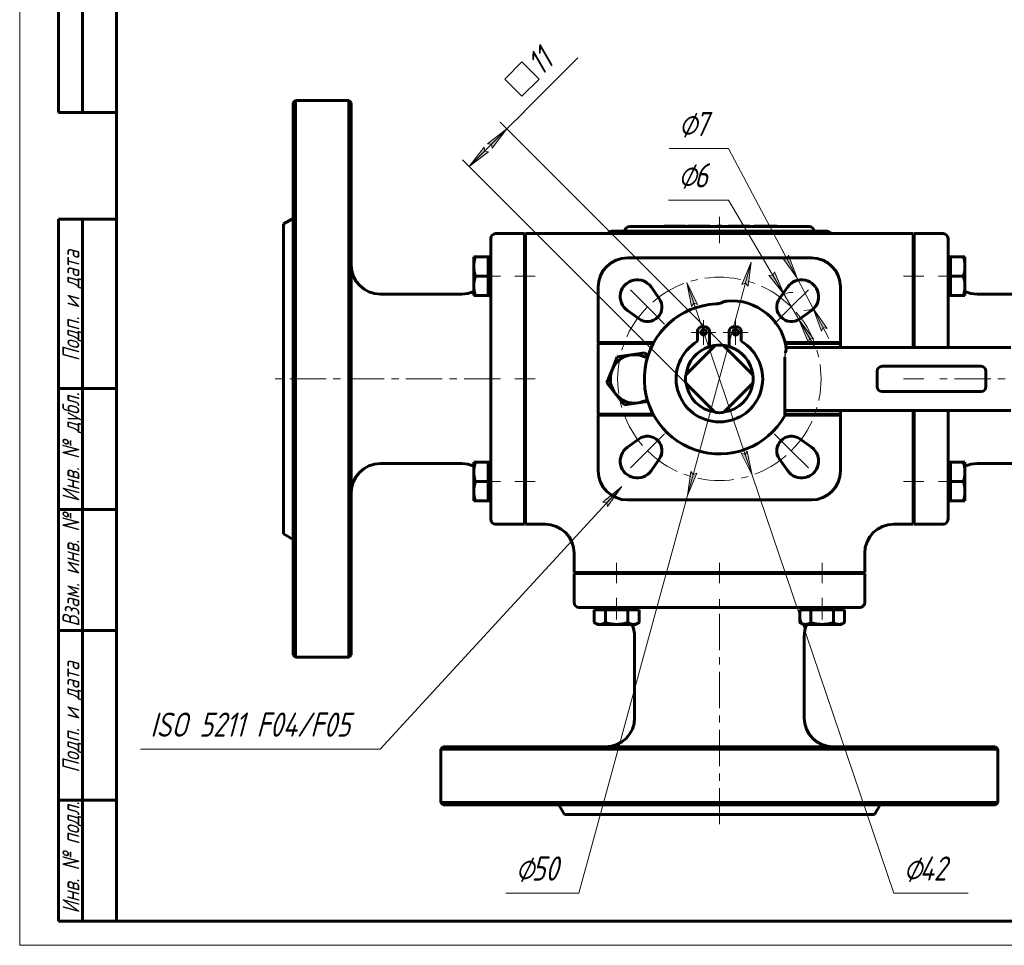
# Model space of a CAD drawing. Header units: millimetres. Extents: x 0 to 605, y 0 to 420.
# Tile 1 of 4: x 0 to 203, y 0 to 191. Entities that reach past the tile are written whole.
import ezdxf

# ---------------------------------------------------------------- set-up
doc = ezdxf.new("R2010")
doc.units = ezdxf.units.MM
for name, pattern in [('K5LT-1', [0]), ('K5LT_AXLED', [12, 7.5, -1.5, 1.5, -1.5]), ('K5LT_BASIC', [0]), ('K5LT_THIN', [0])]:
    doc.linetypes.add(name, pattern=pattern)
doc.layers.add('Системный слой', color=7, linetype='Continuous')
doc.layers.add('Системный слой (1)', color=7, linetype='Continuous', true_color=0x6c6c6c)
doc.styles.add('KDIMTEXTSTYLE', font='txt', dxfattribs={"width": 0.96, "oblique": 15, "height": 5})
doc.styles.add('KTEXTSTYLE', font='txt', dxfattribs={"width": 0.96, "height": 5})
doc.dimstyles.new('KDIMSTYLE (1.00)', dxfattribs={"dimtxt": 5, "dimasz": 1, "dimexe": 2, "dimexo": 0, "dimgap": 1, "dimtad": 1, "dimtxsty": 'KDIMTEXTSTYLE', "dimsah": 1, "dimcen": 0, "dimdle": 1, "dimadec": 0, "dimazin": 0, "dimtfac": 0.667, "dimtmove": 0, "dimatfit": 3, "dimfxl": 1, "dimtvp": 1, "dimtolj": 1, "dimtzin": 0, "dimarcsym": 0})

# ---------------------------------------------------------------- blocks, each defined once
blk = doc.blocks.new('U24')
at = {"layer": 'Системный слой (1)', "color": 143, "linetype": 'K5LT_BASIC', "lineweight": 60, "true_color": 0x33acca}
for p, q in [((191.64, 123.49), (191.64, 140.99)), ((191.64, 92.99), (191.64, 110.49))]:
    blk.add_line(p, q, dxfattribs=at)
blk = doc.blocks.new('U26')
at = {"layer": 'Системный слой (1)', "color": 143, "linetype": 'K5LT_BASIC', "lineweight": 60, "true_color": 0x33acca}
for p, q in [((169.38, 124.29), (169.41, 124.39)), ((169.41, 124.39), (169.42, 124.41)), ((169.42, 124.43), (169.43, 124.45)), ((169.42, 124.42), (169.42, 124.43)), ((169.42, 124.41), (169.42, 124.42)), ((169.42, 124.42), (169.42, 124.42)), ((169.43, 124.45), (169.44, 124.47)), ((169.44, 124.47), (169.44, 124.49))]:
    blk.add_line(p, q, dxfattribs=at)
blk = doc.blocks.new('U27')
at = {"layer": 'Системный слой (1)', "color": 143, "linetype": 'K5LT_BASIC', "lineweight": 60, "true_color": 0x33acca}
for p, q in [((184.44, 140.99), (184.44, 123.49)), ((184.44, 110.49), (184.44, 92.99))]:
    blk.add_line(p, q, dxfattribs=at)
blk = doc.blocks.new('U30')
at = {"layer": 'Системный слой (1)', "color": 143, "linetype": 'K5LT_BASIC', "lineweight": 60, "true_color": 0x33acca}
for p, q in [((169.44, 124.29), (169.44, 123.49)), ((169.44, 110.49), (169.44, 109.69))]:
    blk.add_line(p, q, dxfattribs=at)
blk = doc.blocks.new('U31')
at = {"layer": 'Системный слой (1)', "color": 143, "linetype": 'K5LT_BASIC', "lineweight": 60, "true_color": 0x33acca}
for p, q in [((119.45, 109.51), (119.44, 109.49)), ((119.46, 109.53), (119.45, 109.51)), ((119.47, 109.56), (119.46, 109.56)), ((119.46, 109.56), (119.46, 109.55)), ((119.46, 109.55), (119.46, 109.53)), ((119.5, 109.69), (119.47, 109.58)), ((119.47, 109.58), (119.47, 109.56)), ((119.47, 109.56), (119.47, 109.56))]:
    blk.add_line(p, q, dxfattribs=at)
blk = doc.blocks.new('U32')
at = {"layer": 'Системный слой (1)', "color": 143, "linetype": 'K5LT_BASIC', "lineweight": 60, "true_color": 0x33acca}
for p, q in [((119.44, 124.49), (119.45, 124.47)), ((119.45, 124.47), (119.47, 124.41)), ((119.47, 124.41), (119.47, 124.41)), ((119.47, 124.41), (119.47, 124.4)), ((119.47, 124.4), (119.47, 124.39)), ((119.47, 124.39), (119.48, 124.37)), ((119.48, 124.37), (119.5, 124.31)), ((119.5, 124.31), (119.5, 124.29))]:
    blk.add_line(p, q, dxfattribs=at)
blk = doc.blocks.new('U34')
at = {"layer": 'Системный слой (1)', "color": 143, "linetype": 'K5LT_BASIC', "lineweight": 60, "true_color": 0x33acca}
for p, q in [((169.39, 109.67), (169.38, 109.69)), ((169.4, 109.61), (169.39, 109.67)), ((169.41, 109.59), (169.4, 109.61)), ((169.42, 109.57), (169.41, 109.59)), ((169.44, 109.51), (169.42, 109.57)), ((169.42, 109.57), (169.42, 109.57)), ((169.42, 109.57), (169.42, 109.57)), ((169.44, 109.49), (169.44, 109.51))]:
    blk.add_line(p, q, dxfattribs=at)
blk = doc.blocks.new('U35')
at = {"layer": 'Системный слой (1)', "color": 143, "linetype": 'K5LT_BASIC', "lineweight": 60, "true_color": 0x33acca}
for p, q in [((184.64, 140.99), (184.64, 123.49)), ((184.64, 110.49), (184.64, 92.99))]:
    blk.add_line(p, q, dxfattribs=at)
blk = doc.blocks.new('U36')
at = {"layer": 'Системный слой (1)', "color": 143, "linetype": 'K5LT_BASIC', "lineweight": 60, "true_color": 0x33acca}
for p, q in [((143.74, 132.47), (143.84, 132.48)), ((143.74, 132.47), (143.74, 132.47)), ((143.74, 132.47), (143.74, 132.47)), ((143.84, 132.48), (143.84, 132.48)), ((143.84, 132.48), (143.84, 132.48)), ((143.84, 132.48), (143.85, 132.48)), ((143.85, 132.48), (143.87, 132.48)), ((143.87, 132.48), (143.9, 132.48)), ((143.9, 132.48), (143.93, 132.49)), ((143.93, 132.49), (143.93, 132.49)), ((143.93, 132.49), (143.94, 132.49)), ((143.94, 132.49), (143.94, 132.49)), ((143.94, 132.49), (143.96, 132.49)), ((143.96, 132.49), (144, 132.49)), ((144, 132.49), (144.02, 132.5)), ((144.02, 132.5), (144.02, 132.5)), ((144.02, 132.5), (144.03, 132.5)), ((144.03, 132.5), (144.04, 132.5)), ((144.04, 132.5), (144.05, 132.5)), ((144.05, 132.5), (144.09, 132.51)), ((144.09, 132.51), (144.11, 132.51)), ((144.11, 132.51), (144.12, 132.51)), ((144.12, 132.51), (144.14, 132.52)), ((144.12, 132.51), (144.12, 132.51)), ((144.14, 132.52), (144.16, 132.52)), ((144.16, 132.52), (144.21, 132.53)), ((144.21, 132.53), (144.31, 132.55)), ((144.31, 132.55), (144.31, 132.55)), ((144.31, 132.55), (144.32, 132.55)), ((144.32, 132.55), (144.33, 132.55)), ((144.33, 132.55), (144.36, 132.56)), ((144.36, 132.56), (144.41, 132.57)), ((144.41, 132.57), (144.42, 132.58)), ((144.41, 132.57), (144.41, 132.57)), ((144.41, 132.57), (144.41, 132.57)), ((144.42, 132.58), (144.44, 132.58)), ((144.44, 132.58), (144.48, 132.59)), ((144.48, 132.59), (144.5, 132.6))]:
    blk.add_line(p, q, dxfattribs=at)
blk = doc.blocks.new('U37')
at = {"layer": 'Системный слой (1)', "color": 30, "linetype": 'K5LT_AXLED', "lineweight": 18, "true_color": 0xff8000}
for q in [(141.18, 129.15), (138.62, 126.59), (143.74, 126.59), (141.18, 124.03)]:
    blk.add_line((141.18, 126.59), q, dxfattribs=at)
blk = doc.blocks.new('U38')
at = {"layer": 'Системный слой (1)', "color": 30, "linetype": 'K5LT_AXLED', "lineweight": 18, "true_color": 0xff8000}
for q in [(147.8, 129.15), (145.24, 126.59), (150.36, 126.59), (147.8, 124.03)]:
    blk.add_line((147.8, 126.59), q, dxfattribs=at)
blk = doc.blocks.new('U39')
at = {"layer": 'Системный слой (1)', "color": 30, "linetype": 'K5LT_AXLED', "lineweight": 18, "true_color": 0xff8000}
for p, q in [((129.59, 131.84), (126.06, 135.37)), ((159.29, 131.84), (162.83, 135.37)), ((133.13, 128.3), (129.59, 131.84)), ((155.76, 128.3), (159.29, 131.84)), ((133.13, 105.67), (129.59, 102.14)), ((155.76, 105.67), (159.29, 102.14)), ((129.59, 102.14), (126.06, 98.6)), ((159.29, 102.14), (162.83, 98.6))]:
    blk.add_line(p, q, dxfattribs=at)
for start, end in [(45, 135), (135, 225), (315, 45), (225, 315)]:
    blk.add_arc((144.44, 116.99), 21, start, end, dxfattribs=at)
blk = doc.blocks.new('D9')
at = {"layer": 'Системный слой (1)'}
for points in [[(150.35, 136.11), (151.03, 141.11), (149.08, 136.46), (149.84, 136.76)], [(137.86, 92.87), (139.81, 97.52), (139.04, 97.21), (138.54, 97.87)]]:
    blk.add_hatch(color=7, dxfattribs=at).paths.add_polyline_path(points)
at = {"layer": 'Системный слой (1)', "color": 7, "linetype": 'K5LT_THIN', "lineweight": 18, "true_color": 0xffffff}
for p, q in [((151.03, 141.11), (137.86, 92.87)), ((149.08, 136.46), (151.03, 141.11)), ((151.03, 141.11), (150.35, 136.11)), ((149.84, 136.76), (149.08, 136.46)), ((150.35, 136.11), (149.84, 136.76)), ((137.86, 92.87), (138.54, 97.87)), ((138.54, 97.87), (139.04, 97.21)), ((139.81, 97.52), (137.86, 92.87)), ((139.04, 97.21), (139.81, 97.52)), ((137.86, 92.87), (115.44, 10.77))]:
    blk.add_line(p, q, dxfattribs=at)
blk.add_wipeout([(102.36, 11.77), (102.36, 19.16), (113, 19.16), (113, 11.77)]).dxf.layer = 'Системный слой (1)'
blk.add_line((115.44, 10.77), (100.36, 10.77), dxfattribs=at)
at = {"layer": 'Системный слой (1)', "color": 7, "char_height": 5, "attachment_point": 1, "style": 'KTEXTSTYLE'}
for s, insert in [('\\fArial|b0|c204|p34;\\H5.0;\\W1.000;\\Q15;\\fGOST Type AU|b0|i0|c204|p34;\\Q15;\\W0.960;⌀', (102.36, 18.36)), ('\\fArial|b0|c204|p34;\\H5.0;\\W1.000;\\Q15;\\fGOST Type AU|b0|i0|c204|p34;\\Q15;\\W0.960;50', (105.67, 18.36))]:
    blk.add_mtext(s, dxfattribs=dict(at, insert=insert))
blk = doc.blocks.new('KDIMARROW_01')
at = {"layer": 'Системный слой'}
blk.add_hatch(color=0, dxfattribs=at).paths.add_polyline_path([(0, 0), (-5, 0.66), (-4.5, 0), (-5, -0.66)])
at = {"layer": 'Системный слой', "color": 0, "linetype": 'K5LT_THIN', "lineweight": 18}
for p, q in [((-4.5, 0), (-5, 0.66)), ((-5, 0.66), (0, 0)), ((0, 0), (-5, -0.66)), ((-5, -0.66), (-4.5, 0))]:
    blk.add_line(p, q, dxfattribs=at)
at = {"layer": 'Системный слой (1)', "color": 0, "linetype": 'K5LT_THIN', "lineweight": 18}
blk.add_line((144.44, 284.21), (143.44, 284.21), dxfattribs=at)
blk = doc.blocks.new('D10')
at = {"layer": 'Системный слой (1)'}
for points in [[(139.93, 132.35), (137.7, 136.88), (138.68, 131.93), (139.15, 132.62)], [(151.18, 97.1), (150.2, 102.05), (149.74, 101.36), (148.96, 101.62)]]:
    blk.add_hatch(color=7, dxfattribs=at).paths.add_polyline_path(points)
at = {"layer": 'Системный слой (1)', "color": 7, "linetype": 'K5LT_THIN', "lineweight": 18, "true_color": 0xffffff}
for p, q in [((137.7, 136.88), (139.93, 132.35)), ((138.68, 131.93), (137.7, 136.88)), ((137.7, 136.88), (151.18, 97.1)), ((139.15, 132.62), (138.68, 131.93)), ((139.93, 132.35), (139.15, 132.62)), ((149.74, 101.36), (150.2, 102.05)), ((150.2, 102.05), (151.18, 97.1)), ((151.18, 97.1), (148.96, 101.62)), ((148.96, 101.62), (149.74, 101.36)), ((151.18, 97.1), (180.44, 10.77))]:
    blk.add_line(p, q, dxfattribs=at)
blk.add_wipeout([(182.44, 11.77), (182.44, 19.16), (193.33, 19.16), (193.33, 11.77)]).dxf.layer = 'Системный слой (1)'
blk.add_line((180.44, 10.77), (195.79, 10.77), dxfattribs=at)
at = {"layer": 'Системный слой (1)', "color": 7, "char_height": 5, "attachment_point": 1, "style": 'KTEXTSTYLE'}
for s, insert in [('\\fArial|b0|c204|p34;\\H5.0;\\W1.000;\\Q15;\\fGOST Type AU|b0|i0|c204|p34;\\Q15;\\W0.960;⌀', (182.44, 18.36)), ('\\fArial|b0|c204|p34;\\H5.0;\\W1.000;\\Q15;\\fGOST Type AU|b0|i0|c204|p34;\\Q15;\\W0.960;42', (185.75, 18.36))]:
    blk.add_mtext(s, dxfattribs=dict(at, insert=insert))
blk = doc.blocks.new('D11')
at = {"layer": 'Системный слой (1)'}
for points in [[(97.52, 164.62), (100.59, 168.62), (96.59, 165.55), (97.41, 165.44)], [(92.81, 160.84), (96.81, 163.91), (95.99, 164.03), (95.88, 164.84)]]:
    blk.add_hatch(color=7, dxfattribs=at).paths.add_polyline_path(points)
at = {"layer": 'Системный слой (1)', "color": 7, "linetype": 'K5LT_THIN', "lineweight": 18, "true_color": 0xffffff}
for p, q in [((100.59, 168.62), (104.12, 172.16)), ((146.68, 122.53), (99.17, 170.04)), ((92.81, 160.84), (100.59, 168.62)), ((96.59, 165.55), (100.59, 168.62)), ((100.59, 168.62), (97.52, 164.62)), ((92.81, 160.84), (95.88, 164.84)), ((95.88, 164.84), (95.99, 164.03)), ((97.41, 165.44), (96.59, 165.55)), ((97.52, 164.62), (97.41, 165.44)), ((96.81, 163.91), (92.81, 160.84)), ((95.99, 164.03), (96.81, 163.91)), ((138.9, 114.76), (91.39, 162.26))]:
    blk.add_line(p, q, dxfattribs=at)
blk.add_wipeout([(104.79, 174.24), (99.57, 179.46), (107.56, 187.45), (112.78, 182.23)]).dxf.layer = 'Системный слой (1)'
for p, q in [((104.09, 172.12), (115.24, 183.27)), ((100.14, 178.9), (103.67, 182.44)), ((103.67, 182.44), (107.21, 178.9)), ((103.67, 175.37), (100.14, 178.9)), ((107.21, 178.9), (103.67, 175.37))]:
    blk.add_line(p, q, dxfattribs=at)
at = {"layer": 'Системный слой (1)', "color": 7, "insert": (104.18, 182.94), "char_height": 5, "attachment_point": 1, "rotation": 45, "style": 'KTEXTSTYLE'}
blk.add_mtext('\\fArial|b0|c204|p34;\\H5.0;\\W1.000;\\Q15;\\fGOST Type AU|b0|i0|c204|p34;\\Q15;\\W0.960;11', dxfattribs=at)
blk = doc.blocks.new('D12')
at = {"layer": 'Системный слой (1)'}
for points in [[(157.78, 134.43), (155.82, 139.07), (155.5, 138.31), (154.68, 138.41)], [(163.9, 125.27), (160.81, 129.25), (162.77, 124.6), (163.08, 125.37)]]:
    blk.add_hatch(color=7, dxfattribs=at).paths.add_polyline_path(points)
at = {"layer": 'Системный слой (1)', "color": 7, "linetype": 'K5LT_THIN', "lineweight": 18, "true_color": 0xffffff}
for p, q in [((157.78, 134.43), (146.35, 153.93)), ((157.78, 134.43), (154.24, 140.47)), ((155.5, 138.31), (154.68, 138.41)), ((154.68, 138.41), (157.78, 134.43)), ((155.82, 139.07), (155.5, 138.31)), ((157.78, 134.43), (155.82, 139.07)), ((160.81, 129.25), (157.78, 134.43)), ((160.81, 129.25), (162.77, 124.6)), ((163.9, 125.27), (160.81, 129.25)), ((160.81, 129.25), (164.35, 123.21)), ((162.77, 124.6), (163.08, 125.37)), ((163.08, 125.37), (163.9, 125.27))]:
    blk.add_line(p, q, dxfattribs=at)
blk.add_arc((159.29, 131.84), 3, 83.5004, 144.5941, dxfattribs=at)
blk.add_wipeout([(135.91, 154.93), (135.91, 162.31), (144.01, 162.31), (144.01, 154.93)]).dxf.layer = 'Системный слой (1)'
blk.add_line((146.35, 153.93), (133.91, 153.93), dxfattribs=at)
at = {"layer": 'Системный слой (1)', "color": 7, "char_height": 5, "attachment_point": 1, "style": 'KTEXTSTYLE'}
for s, insert in [('\\fArial|b0|c204|p34;\\H5.0;\\W1.000;\\Q15;\\fGOST Type AU|b0|i0|c204|p34;\\Q15;\\W0.960;⌀', (135.91, 161.52)), ('\\fArial|b0|c204|p34;\\H5.0;\\W1.000;\\Q15;\\fGOST Type AU|b0|i0|c204|p34;\\Q15;\\W0.960;6', (139.22, 161.52))]:
    blk.add_mtext(s, dxfattribs=dict(at, insert=insert))
blk = doc.blocks.new('D13')
at = {"layer": 'Системный слой (1)'}
for points in [[(160.47, 137.79), (158.72, 142.52), (158.37, 141.77), (157.56, 141.9)], [(166.68, 127.43), (163.77, 131.55), (165.52, 126.82), (165.87, 127.57)]]:
    blk.add_hatch(color=7, dxfattribs=at).paths.add_polyline_path(points)
at = {"layer": 'Системный слой (1)', "color": 7, "linetype": 'K5LT_THIN', "lineweight": 18, "true_color": 0xffffff}
for p, q in [((160.47, 137.79), (146.35, 164.55)), ((160.47, 137.79), (157.21, 143.98)), ((158.72, 142.52), (158.37, 141.77)), ((160.47, 137.79), (158.72, 142.52)), ((158.37, 141.77), (157.56, 141.9)), ((157.56, 141.9), (160.47, 137.79)), ((163.77, 131.55), (160.47, 137.79)), ((163.77, 131.55), (165.52, 126.82)), ((166.68, 127.43), (163.77, 131.55)), ((163.77, 131.55), (167.03, 125.36)), ((165.52, 126.82), (165.87, 127.57)), ((165.87, 127.57), (166.68, 127.43))]:
    blk.add_line(p, q, dxfattribs=at)
blk.add_arc((162.12, 134.67), 3.53, 266.1759, 305.235, dxfattribs=at)
blk.add_arc((162.12, 134.67), 3.53, 266.1759, 305.235, dxfattribs=at)
blk.add_wipeout([(136.04, 165.55), (136.04, 172.93), (144.01, 172.93), (144.01, 165.55)]).dxf.layer = 'Системный слой (1)'
blk.add_line((146.35, 164.55), (134.04, 164.55), dxfattribs=at)
at = {"layer": 'Системный слой (1)', "color": 7, "char_height": 5, "attachment_point": 1, "style": 'KTEXTSTYLE'}
for s, insert in [('\\fArial|b0|c204|p34;\\H5.0;\\W1.000;\\Q15;\\fGOST Type AU|b0|i0|c204|p34;\\Q15;\\W0.960;⌀', (136.04, 172.14)), ('\\fArial|b0|c204|p34;\\H5.0;\\W1.000;\\Q15;\\fGOST Type AU|b0|i0|c204|p34;\\Q15;\\W0.960;7', (139.35, 172.14))]:
    blk.add_mtext(s, dxfattribs=dict(at, insert=insert))
blk = doc.blocks.new('U40')
at = {"layer": 'Системный слой (1)'}
blk.add_hatch(color=7, dxfattribs=at).paths.add_polyline_path([(121.37, 90.65), (124.27, 94.78), (120.4, 91.54), (121.23, 91.46)])
at = {"layer": 'Системный слой (1)', "color": 7, "linetype": 'K5LT_THIN', "lineweight": 18, "true_color": 0xffffff}
for p, q in [((74.44, 40.49), (124.27, 94.78)), ((120.4, 91.54), (124.27, 94.78)), ((124.27, 94.78), (121.37, 90.65)), ((121.23, 91.46), (120.4, 91.54)), ((121.37, 90.65), (121.23, 91.46)), ((74.44, 40.49), (24.97, 40.49))]:
    blk.add_line(p, q, dxfattribs=at)
at = {"layer": 'Системный слой (1)', "color": 7, "insert": (26.97, 48.08), "char_height": 5, "attachment_point": 1, "style": 'KTEXTSTYLE'}
blk.add_mtext('\\fArial|b0|c204|p34;\\H5.0;\\W1.000;\\Q15;\\fGOST Type AU|b0|i0|c204|p34;\\Q15;\\W0.960;ISO 5211 F04/F05', dxfattribs=at)
blk = doc.blocks.new('U41')
at = {"color": 7, "linetype": 'K5LT_THIN', "lineweight": 18, "true_color": 0xffffff}
for p, q in [((0, 0), (0, 420)), ((594, 0), (0, 0))]:
    blk.add_line(p, q, dxfattribs=at)
at = {"color": 143, "linetype": 'K5LT_BASIC', "lineweight": 60, "true_color": 0x33acca}
for p, q in [((20, 5), (20, 415)), ((8, 172), (8, 292)), ((13, 172), (13, 292)), ((20, 172), (8, 172)), ((8, 5), (8, 150)), ((20, 150), (8, 150)), ((13, 5), (13, 150)), ((20, 115), (8, 115)), ((20, 90), (8, 90)), ((20, 65), (8, 65)), ((20, 30), (8, 30)), ((20, 5), (8, 5)), ((589, 5), (20, 5))]:
    blk.add_line(p, q, dxfattribs=at)
at = {"color": 7, "char_height": 3.5, "attachment_point": 1, "rotation": 90, "style": 'KTEXTSTYLE'}
for s, insert in [('\\fArial|b0|c204|p34;\\H5.0;\\W1.000;\\Q15;\\fGOST Type AU|b0|i0|c204|p34;\\Q15;\\W0.960;\\H3.50;Подп. и дата', (8.82, 120.66)), ('\\fArial|b0|c204|p34;\\H5.0;\\W1.000;\\Q15;\\fGOST Type AU|b0|i0|c204|p34;\\Q15;\\W0.960;\\H3.50;Инв. № дубл.', (8.82, 91.57)), ('\\fArial|b0|c204|p34;\\H5.0;\\W1.000;\\Q15;\\fGOST Type AU|b0|i0|c204|p34;\\Q15;\\W0.960;\\H3.50;Взам. инв. №', (8.82, 65.8)), ('\\fArial|b0|c204|p34;\\H5.0;\\W1.000;\\Q15;\\fGOST Type AU|b0|i0|c204|p34;\\Q15;\\W0.960;\\H3.50;Подп. и дата', (8.82, 35.66)), ('\\fArial|b0|c204|p34;\\H5.0;\\W1.000;\\Q15;\\fGOST Type AU|b0|i0|c204|p34;\\Q15;\\W0.960;\\H3.50;Инв. № подл.', (8.82, 6.57))]:
    blk.add_mtext(s, dxfattribs=dict(at, insert=insert))

msp = doc.modelspace()

# ---------------------------------------------------------------- linework, layer by layer
at = {"layer": 'Системный слой (1)', "color": 143, "linetype": 'K5LT_BASIC', "lineweight": 60, "true_color": 0x33acca}
for p, q in [((56.443, 173.989), (56.943, 174.489)), ((56.443, 173.989), (56.443, 59.989)), ((56.943, 59.489), (56.943, 174.489)), ((67.943, 174.489), (56.943, 174.489)), ((67.943, 174.489), (67.943, 59.489)), ((68.443, 173.989), (67.943, 174.489)), ((68.443, 59.989), (68.443, 173.989)), ((54.443, 148.989), (56.443, 150.143)), ((54.443, 84.989), (54.443, 148.989)), ((162.943, 148.489), (125.943, 148.489)), ((133.023, 148.499), (133.023, 148.489)), ((133.023, 148.499), (133.834, 148.499)), ((133.834, 148.499), (134.096, 148.499)), ((133.834, 148.499), (133.834, 148.489)), ((134.096, 148.499), (135.233, 148.499)), ((135.233, 148.499), (136.365, 148.499)), ((136.365, 148.499), (136.627, 148.499)), ((136.627, 148.499), (137.438, 148.499)), ((136.627, 148.499), (136.627, 148.489)), ((137.438, 148.499), (137.438, 148.489)), ((137.848, 148.499), (137.848, 148.489)), ((137.848, 148.499), (138.753, 148.499)), ((138.753, 148.499), (138.753, 148.489)), ((138.753, 148.499), (139.445, 148.499)), ((139.445, 148.499), (140.997, 148.499)), ((140.997, 148.499), (142.569, 148.499)), ((142.569, 148.499), (142.569, 148.489)), ((143.973, 148.499), (143.973, 148.489)), ((143.973, 148.499), (144.952, 148.499)), ((144.952, 148.499), (144.952, 148.489)), ((146.346, 148.499), (147.102, 148.499)), ((146.346, 148.499), (146.346, 148.489)), ((147.102, 148.499), (149.559, 148.499)), ((147.102, 148.499), (147.102, 148.489)), ((149.559, 148.499), (149.559, 148.489)), ((149.559, 148.499), (150.711, 148.499)), ((150.711, 148.499), (150.711, 148.489)), ((151.59, 148.499), (152.826, 148.499)), ((151.59, 148.499), (151.59, 148.489)), ((152.826, 148.499), (152.826, 148.489)), ((152.826, 148.499), (155.011, 148.499)), ((155.011, 148.499), (156.4, 148.499)), ((156.4, 148.499), (156.4, 148.489)), ((104.243, 146.989), (98.243, 146.989)), ((104.243, 140.989), (104.243, 146.989)), ((104.443, 146.989), (104.443, 140.989)), ((184.443, 146.989), (104.443, 146.989)), ((166.486, 147.489), (122.399, 147.489)), ((184.443, 140.989), (184.443, 146.989)), ((184.643, 146.989), (184.643, 140.989)), ((190.643, 146.989), (184.643, 146.989)), ((97.243, 145.989), (97.243, 140.989)), ((191.643, 140.989), (191.643, 145.989)), ((93.742, 140.202), (93.742, 142.202)), ((93.742, 142.202), (94.1, 142.202)), ((96.742, 142.202), (94.1, 142.202)), ((96.742, 142.202), (96.742, 140.202)), ((96.742, 142.202), (97.243, 142.202)), ((97.243, 140.989), (97.243, 92.989)), ((104.243, 92.989), (104.243, 140.989)), ((104.243, 140.702), (104.443, 140.702)), ((104.443, 92.989), (104.443, 140.989)), ((163.443, 141.989), (125.443, 141.989)), ((184.643, 140.702), (184.443, 140.702)), ((192.143, 142.202), (191.643, 142.202)), ((192.143, 140.202), (192.143, 142.202)), ((192.143, 142.202), (194.785, 142.202)), ((194.785, 142.202), (195.143, 142.202)), ((195.143, 142.202), (195.143, 140.202)), ((93.742, 136.202), (93.742, 140.202)), ((96.742, 140.202), (96.742, 138.202)), ((192.143, 138.202), (192.143, 140.202)), ((195.143, 140.202), (195.143, 136.202)), ((93.742, 134.202), (93.742, 136.202)), ((96.742, 138.202), (94.1, 138.202)), ((96.742, 138.202), (96.742, 136.202)), ((96.742, 136.202), (96.742, 134.202)), ((192.143, 136.202), (192.143, 138.202)), ((192.143, 138.202), (194.785, 138.202)), ((192.143, 134.202), (192.143, 136.202)), ((195.143, 136.202), (195.143, 134.202)), ((91.243, 134.489), (74.443, 134.489)), ((94.1, 134.202), (93.742, 134.202)), ((96.742, 134.202), (94.1, 134.202)), ((96.742, 134.202), (97.243, 134.202)), ((104.243, 135.702), (104.443, 135.702)), ((119.443, 135.989), (119.443, 124.489)), ((130.325, 135.987), (132.039, 133.576)), ((156.847, 133.576), (158.56, 135.987)), ((169.443, 124.489), (169.443, 135.989)), ((184.643, 135.702), (184.443, 135.702)), ((192.143, 134.202), (191.643, 134.202)), ((192.143, 134.202), (194.785, 134.202)), ((195.143, 134.202), (194.785, 134.202)), ((197.643, 134.489), (214.443, 134.489)), ((143.741, 132.473), (143.74, 132.473)), ((104.443, 131.989), (104.243, 131.989)), ((127.855, 129.393), (125.444, 131.106)), ((163.441, 131.106), (161.03, 129.393)), ((184.443, 131.989), (184.643, 131.989)), ((139.943, 126.847), (139.943, 124.751)), ((141.506, 127.747), (140.843, 127.747)), ((142.406, 123.661), (142.406, 126.847)), ((146.48, 126.847), (146.48, 123.661)), ((148.043, 127.747), (147.38, 127.747)), ((148.943, 124.751), (148.943, 126.847)), ((119.443, 124.489), (120.443, 124.489)), ((130.769, 124.289), (119.443, 124.289)), ((119.443, 109.689), (119.443, 124.289)), ((120.443, 124.489), (130.878, 124.489)), ((158.017, 124.489), (168.443, 124.489)), ((169.443, 124.289), (158.06, 124.289)), ((168.443, 124.489), (169.443, 124.489)), ((126.225, 121.937), (129.082, 122.351)), ((129.082, 122.351), (129.653, 121.627)), ((142.21, 122.534), (138.897, 119.221)), ((143.59, 123.915), (142.21, 122.534)), ((146.675, 122.534), (145.295, 123.915)), ((149.988, 119.221), (146.675, 122.534)), ((204.574, 123.489), (158.191, 123.489)), ((122.299, 118.841), (123.368, 121.523)), ((123.368, 121.523), (126.225, 121.937)), ((157.943, 109.373), (157.943, 121.509)), ((121.229, 116.16), (122.299, 118.841)), ((138.897, 119.221), (137.517, 117.841)), ((151.369, 117.841), (149.988, 119.221)), ((177.023, 115.389), (177.023, 118.588)), ((178.023, 119.588), (198.473, 119.588)), ((199.473, 118.588), (199.473, 115.389)), ((123.016, 113.893), (121.229, 116.16)), ((137.517, 116.136), (138.897, 114.756)), ((149.988, 114.756), (151.369, 116.136)), ((124.803, 111.626), (123.016, 113.893)), ((138.897, 114.756), (142.21, 111.443)), ((146.675, 111.443), (149.988, 114.756)), ((198.473, 114.389), (178.023, 114.389)), ((127.66, 112.04), (124.803, 111.626)), ((129.659, 112.33), (127.66, 112.04)), ((142.21, 111.443), (143.59, 110.063)), ((145.295, 110.063), (146.675, 111.443)), ((158.139, 110.489), (157.943, 110.493)), ((157.943, 110.489), (158.139, 110.489)), ((158.139, 110.489), (204.574, 110.489)), ((119.443, 109.689), (130.769, 109.689)), ((120.443, 109.489), (119.443, 109.489)), ((119.443, 109.489), (119.443, 97.989)), ((130.878, 109.489), (120.443, 109.489)), ((157.943, 109.689), (169.443, 109.689)), ((168.443, 109.489), (157.943, 109.489)), ((169.443, 109.489), (168.443, 109.489)), ((169.443, 97.989), (169.443, 109.489)), ((125.444, 102.871), (127.855, 104.585)), ((161.03, 104.585), (163.441, 102.871)), ((104.443, 101.989), (104.243, 101.989)), ((184.443, 101.989), (184.643, 101.989)), ((93.742, 97.775), (93.742, 99.775)), ((93.742, 99.775), (94.1, 99.775)), ((96.742, 99.775), (94.1, 99.775)), ((96.742, 99.775), (96.742, 97.775)), ((96.742, 99.775), (97.243, 99.775)), ((132.039, 100.401), (130.325, 97.99)), ((158.56, 97.99), (156.847, 100.401)), ((192.143, 99.775), (191.643, 99.775)), ((192.143, 99.775), (194.785, 99.775)), ((192.143, 97.775), (192.143, 99.775)), ((194.785, 99.775), (195.143, 99.775)), ((195.143, 99.775), (195.143, 97.775)), ((91.243, 99.489), (74.443, 99.489)), ((93.742, 93.775), (93.742, 97.775)), ((96.742, 97.775), (96.742, 95.775)), ((104.243, 98.275), (104.443, 98.275)), ((184.643, 98.275), (184.443, 98.275)), ((192.143, 95.775), (192.143, 97.775)), ((195.143, 97.775), (195.143, 93.775)), ((197.643, 99.489), (214.443, 99.489)), ((96.742, 95.775), (94.1, 95.775)), ((96.742, 95.775), (96.742, 93.775)), ((192.143, 93.775), (192.143, 95.775)), ((192.143, 95.775), (194.785, 95.775)), ((93.742, 91.775), (93.742, 93.775)), ((96.742, 93.775), (96.742, 91.775)), ((192.143, 91.775), (192.143, 93.775)), ((195.143, 93.775), (195.143, 91.775)), ((94.1, 91.775), (93.742, 91.775)), ((96.742, 91.775), (94.1, 91.775)), ((96.742, 91.775), (97.243, 91.775)), ((97.243, 92.989), (97.243, 87.989)), ((104.243, 93.275), (104.443, 93.275)), ((104.243, 86.989), (104.243, 92.989)), ((104.443, 92.989), (104.443, 86.989)), ((125.443, 91.989), (163.443, 91.989)), ((184.643, 93.275), (184.443, 93.275)), ((184.443, 86.989), (184.443, 92.989)), ((184.643, 92.989), (184.643, 86.989)), ((191.643, 87.989), (191.643, 92.989)), ((192.143, 91.775), (191.643, 91.775)), ((192.143, 91.775), (194.785, 91.775)), ((195.143, 91.775), (194.785, 91.775)), ((98.243, 86.989), (104.243, 86.989)), ((104.443, 86.989), (108.443, 86.989)), ((180.443, 86.989), (184.443, 86.989)), ((184.643, 86.989), (190.643, 86.989)), ((54.443, 84.989), (56.443, 83.834)), ((114.443, 80.989), (114.443, 76.989)), ((174.443, 76.989), (174.443, 80.989)), ((114.443, 76.989), (120.443, 76.989)), ((120.443, 76.789), (114.443, 76.789)), ((114.443, 76.789), (114.443, 70.789)), ((168.443, 76.989), (120.443, 76.989)), ((168.443, 76.789), (120.443, 76.789)), ((120.729, 76.789), (120.729, 76.989)), ((125.729, 76.789), (125.729, 76.989)), ((129.443, 76.989), (129.443, 76.789)), ((159.443, 76.989), (159.443, 76.789)), ((163.156, 76.789), (163.156, 76.989)), ((168.156, 76.789), (168.156, 76.989)), ((168.443, 76.989), (174.443, 76.989)), ((174.443, 76.789), (168.443, 76.789)), ((174.443, 70.789), (174.443, 76.789)), ((115.443, 69.789), (120.443, 69.789)), ((118.611, 69.288), (119.765, 69.288)), ((118.611, 69.288), (118.611, 66.646)), ((119.229, 69.288), (119.229, 69.789)), ((119.765, 69.288), (120.92, 69.288)), ((120.443, 69.789), (168.443, 69.789)), ((120.92, 69.288), (120.92, 66.646)), ((120.92, 69.288), (123.229, 69.288)), ((123.229, 69.288), (125.539, 69.288)), ((125.539, 69.288), (125.539, 66.646)), ((125.539, 69.288), (126.693, 69.288)), ((126.693, 69.288), (127.848, 69.288)), ((127.229, 69.288), (127.229, 69.789)), ((127.848, 69.288), (127.848, 66.646)), ((161.037, 69.288), (161.037, 66.646)), ((161.037, 69.288), (162.192, 69.288)), ((161.656, 69.288), (161.656, 69.789)), ((162.192, 69.288), (163.346, 69.288)), ((163.346, 69.288), (165.656, 69.288)), ((163.346, 69.288), (163.346, 66.646)), ((165.656, 69.288), (167.965, 69.288)), ((167.965, 69.288), (169.12, 69.288)), ((167.965, 69.288), (167.965, 66.646)), ((168.443, 69.789), (173.443, 69.789)), ((169.12, 69.288), (170.275, 69.288)), ((169.656, 69.288), (169.656, 69.789)), ((170.275, 69.288), (170.275, 66.646)), ((119.229, 66.288), (118.611, 66.646)), ((119.765, 66.288), (119.229, 66.288)), ((123.229, 66.288), (119.765, 66.288)), ((126.693, 66.288), (123.229, 66.288)), ((127.229, 66.288), (126.693, 66.288)), ((127.229, 66.288), (127.848, 66.646)), ((161.656, 66.288), (161.037, 66.646)), ((162.192, 66.288), (161.656, 66.288)), ((165.656, 66.288), (162.192, 66.288)), ((169.12, 66.288), (165.656, 66.288)), ((169.656, 66.288), (169.12, 66.288)), ((169.656, 66.288), (170.275, 66.646)), ((126.943, 63.789), (126.943, 46.989)), ((161.943, 63.789), (161.943, 46.989)), ((56.443, 59.989), (56.943, 59.489)), ((67.943, 59.489), (56.943, 59.489)), ((68.443, 59.989), (67.943, 59.489)), ((87.443, 40.989), (86.943, 40.489)), ((201.443, 40.989), (87.443, 40.989)), ((201.443, 40.989), (201.943, 40.489)), ((86.943, 40.489), (86.943, 29.489)), ((86.943, 40.489), (201.943, 40.489)), ((201.943, 40.489), (201.943, 29.489)), ((87.443, 28.989), (86.943, 29.489)), ((201.943, 29.489), (86.943, 29.489)), ((87.443, 28.989), (201.443, 28.989)), ((112.443, 26.989), (111.288, 28.989)), ((176.443, 26.989), (177.597, 28.989)), ((201.443, 28.989), (201.943, 29.489)), ((176.443, 26.989), (112.443, 26.989))]:
    msp.add_line(p, q, dxfattribs=at)
at = {"layer": 'Системный слой (1)', "color": 30, "linetype": 'K5LT_AXLED', "lineweight": 18, "true_color": 0xff8000}
for p, q in [((144.443, 144.989), (144.443, 150.489)), ((99.243, 138.202), (94.742, 138.202)), ((106.443, 138.202), (102.243, 138.202)), ((186.643, 138.202), (182.443, 138.202)), ((194.143, 138.202), (189.643, 138.202)), ((99.243, 116.989), (52.443, 116.989)), ((106.443, 116.989), (102.243, 116.989)), ((186.643, 116.989), (182.443, 116.989)), ((236.443, 116.989), (189.643, 116.989)), ((99.243, 95.775), (94.742, 95.775)), ((106.443, 95.775), (102.243, 95.775)), ((186.643, 95.775), (182.443, 95.775)), ((194.143, 95.775), (189.643, 95.775)), ((123.229, 74.789), (123.229, 78.989)), ((144.443, 74.789), (144.443, 78.989)), ((165.656, 74.789), (165.656, 78.989)), ((123.229, 67.288), (123.229, 71.789)), ((144.443, 24.989), (144.443, 71.789)), ((165.656, 67.288), (165.656, 71.789))]:
    msp.add_line(p, q, dxfattribs=at)
at = {"layer": 'Системный слой (1)', "color": 143, "linetype": 'K5LT_BASIC', "lineweight": 60, "true_color": 0x33acca}
for centre, radius in [((141.179, 126.592), 0.56), ((147.798, 126.592), 0.559)]:
    msp.add_circle(centre, radius, dxfattribs=at)
for centre, radius, start, end in [((125.943, 147.489), 1, 90, 180), ((162.943, 147.489), 1, 0, 90), ((98.243, 145.989), 1, 90, 180), ((121.077, 147.989), 1, 270, 311.40962), ((122.399, 146.489), 1, 90, 131.40962), ((166.486, 146.489), 1, 48.59038, 90), ((167.809, 147.989), 1, 228.59038, 270), ((190.643, 145.989), 1, 0, 90), ((74.443, 140.489), 6, 180, 270), ((125.443, 135.989), 6, 90, 180), ((163.443, 135.989), 6, 0, 90), ((127.472, 133.959), 3.5, 35.40593, 234.59407), ((161.413, 133.959), 3.5, 305.40593, 144.59407), ((91.243, 140.489), 6, 270, 294.62327), ((197.643, 140.489), 6, 245.37673, 270), ((129.593, 131.838), 3, 234.59407, 35.40593), ((144.443, 116.989), 15.5, 92.59962, 330.57129), ((144.443, 116.989), 15.5, 92.59938, 92.59962), ((159.292, 131.838), 3, 144.59407, 305.40593), ((140.843, 126.847), 0.9, 90, 180), ((141.506, 126.847), 0.9, 0, 90), ((147.38, 126.847), 0.9, 90, 180), ((148.043, 126.847), 0.9, 0, 90), ((144.443, 117.033), 8.934, 120.24424, 59.75576), ((126.943, 116.989), 5, 58.66775, 98.24845), ((144.443, 117.033), 6.934, 107.0829, 172.93704), ((144.443, 116.989), 6.978, 97.01498, 106.97177), ((144.443, 116.989), 6.978, 82.98502, 97.01498), ((144.443, 116.989), 6.978, 73.02823, 82.98502), ((144.443, 117.033), 6.934, 7.06296, 72.9171), ((126.943, 116.989), 5, 98.24845, 158.24845), ((126.943, 116.989), 5, 158.24845, 218.24845), ((178.023, 118.588), 1, 90, 180), ((198.473, 118.588), 1, 0, 90), ((144.443, 116.989), 6.978, 172.98502, 187.01498), ((144.443, 117.033), 6.934, 187.90836, 262.09164), ((144.443, 117.033), 6.934, 277.90836, 352.09164), ((144.443, 116.989), 6.978, 352.98502, 7.01498), ((126.943, 116.989), 5, 218.24845, 278.24845), ((178.023, 115.389), 1, 180, 270), ((198.473, 115.389), 1, 270, 0), ((126.943, 116.989), 5, 278.24845, 301.33225), ((144.443, 116.989), 6.978, 262.98502, 277.01498), ((129.593, 102.139), 3, 324.59407, 125.40593), ((159.292, 102.139), 3, 54.59407, 215.40593), ((127.472, 100.018), 3.5, 125.40593, 324.59407), ((161.413, 100.018), 3.5, 215.40593, 54.59407), ((74.443, 93.489), 6, 90, 180), ((91.243, 93.489), 6, 65.37673, 90), ((125.443, 97.989), 6, 180, 270), ((163.443, 97.989), 6, 270, 0), ((197.643, 93.489), 6, 90, 114.62327), ((98.243, 87.989), 1, 180, 270), ((190.643, 87.989), 1, 270, 0), ((108.443, 80.989), 6, 0, 90), ((180.443, 80.989), 6, 90, 180), ((115.443, 70.789), 1, 180, 270), ((173.443, 70.789), 1, 270, 0), ((120.943, 63.789), 6, 0, 24.62327), ((167.943, 63.789), 6, 155.37673, 180), ((120.943, 46.989), 6, 270, 0), ((167.943, 46.989), 6, 180, 270)]:
    msp.add_arc(centre, radius, start, end, dxfattribs=at)
msp.add_ellipse((148.452, 123.707), major_axis=(8.21, -6.185), ratio=0.8660254, start_param=0.6267658, end_param=2.3985083, dxfattribs=at)
for points in [[(94.1, 142.202), (93.742, 141.13), (93.742, 140.202)], [(195.143, 140.202), (195.143, 141.13), (194.785, 142.202)], [(93.742, 140.202), (93.742, 139.274), (94.1, 138.202)], [(194.785, 138.202), (195.143, 139.274), (195.143, 140.202)], [(94.1, 138.202), (93.742, 137.13), (93.742, 136.202)], [(93.742, 136.202), (93.742, 135.274), (94.1, 134.202)], [(195.143, 136.202), (195.143, 137.13), (194.785, 138.202)], [(194.785, 134.202), (195.143, 135.274), (195.143, 136.202)], [(94.1, 99.775), (93.742, 98.704), (93.742, 97.775)], [(195.143, 97.775), (195.143, 98.704), (194.785, 99.775)], [(93.742, 97.775), (93.742, 96.847), (94.1, 95.775)], [(194.785, 95.775), (195.143, 96.847), (195.143, 97.775)], [(94.1, 95.775), (93.742, 94.704), (93.742, 93.775)], [(195.143, 93.775), (195.143, 94.704), (194.785, 95.775)], [(93.742, 93.775), (93.742, 92.847), (94.1, 91.775)], [(194.785, 91.775), (195.143, 92.847), (195.143, 93.775)], [(118.611, 66.646), (119.229, 66.288), (119.765, 66.288)], [(119.765, 66.288), (120.301, 66.288), (120.92, 66.646)], [(120.92, 66.646), (122.158, 66.288), (123.229, 66.288)], [(123.229, 66.288), (124.301, 66.288), (125.539, 66.646)], [(125.539, 66.646), (126.158, 66.288), (126.693, 66.288)], [(126.693, 66.288), (127.229, 66.288), (127.848, 66.646)], [(161.037, 66.646), (161.656, 66.288), (162.192, 66.288)], [(162.192, 66.288), (162.728, 66.288), (163.346, 66.646)], [(163.346, 66.646), (164.584, 66.288), (165.656, 66.288)], [(165.656, 66.288), (166.728, 66.288), (167.965, 66.646)], [(167.965, 66.646), (168.584, 66.288), (169.12, 66.288)], [(169.12, 66.288), (169.656, 66.288), (170.275, 66.646)]]:
    msp.add_rational_spline(points, [1, 1.0379548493, 1], degree=2, dxfattribs=at)
for points, knots in [([(144.499, 132.596), (144.634, 132.635), (144.765, 132.68), (144.953, 132.749), (145.012, 132.772), (145.069, 132.793)], [0.080143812, 0.080143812, 0.080143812, 0.080143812, 0.127310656, 0.127310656, 0.150388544, 0.150388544, 0.150388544, 0.150388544]), ([(158.243, 122.868), (158.203, 122.762), (158.155, 122.643), (158.095, 122.465), (158.081, 122.42), (158.067, 122.374)], [0, 0, 0, 0, 0.038831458, 0.038831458, 0.051866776, 0.051866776, 0.051866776, 0.051866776])]:
    msp.add_open_spline(points, degree=3, knots=knots, dxfattribs=at)
for points in [[(145.069, 132.793), (145.147, 132.823), (145.221, 132.853), (145.291, 132.883)], [(145.291, 132.883), (145.523, 132.979), (145.772, 133.043), (146.031, 133.072)]]:
    msp.add_open_spline(points, degree=3, dxfattribs=at)
at = {"layer": 'Системный слой (1)', "color": 7, "linetype": 'K5LT-1'}
msp.add_open_spline([(158.068, 122.374), (158.059, 122.345), (158.043, 122.287), (158.014, 122.17), (157.99, 122.05), (157.971, 121.93), (157.956, 121.808), (157.945, 121.668), (157.943, 121.558), (157.943, 121.509)], degree=3, knots=[0.060031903, 0.060031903, 0.060031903, 0.060031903, 0.069135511, 0.078239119, 0.096446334, 0.105655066, 0.114863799, 0.133281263, 0.147948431, 0.147948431, 0.147948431, 0.147948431], dxfattribs=at)

# ---------------------------------------------------------------- block references
at = {"layer": 'Системный слой (1)'}
for name in ['U27', 'U35', 'U24', 'U39', 'U36', 'U37', 'U38', 'U32', 'U26', 'U30', 'U31', 'U34']:
    msp.add_blockref(name, (0, 0), dxfattribs=at)

# ---------------------------------------------------------------- next in the draw order: dimensions: what is measured, and where the dimension line sits
at = {"layer": 'Системный слой (1)', "color": 7}
dim = msp.add_diameter_dim_2p(p1=(151.027, 141.106), p2=(137.858, 92.871), dimstyle='KDIMSTYLE (1.00)', override={"dimtih": 1, "dimtoh": 1, "dimpost": '\\fGOST Type AU|b0|c204|p34;\\H5.0;\\W0.960;\\Q15;<>', "dimblk1": 'KDIMARROW_01', "dimblk2": 'KDIMARROW_01', "dimclrt": 7, "dimtol": 1, "dimtp": 0, "dimtm": 0, "dimtdec": 5, "dimtmove": 1, "dimatfit": 2, "dimtolj": 1}, dxfattribs=at)
dim.commit()
dim.dimension.update_dxf_attribs({"geometry": 'D9', "text_midpoint": (113.443, 10.773), "dimtype": 163})

# ---------------------------------------------------------------- next in the draw order: block references
at = {"layer": 'Системный слой (1)'}
msp.add_blockref('U40', (0, 0), dxfattribs=at)

# ---------------------------------------------------------------- next in the draw order: dimensions: what is measured, and where the dimension line sits
at = {"layer": 'Системный слой (1)', "color": 7}
dim = msp.add_diameter_dim_2p(p1=(137.702, 136.877), p2=(151.184, 97.1), dimstyle='KDIMSTYLE (1.00)', override={"dimtih": 1, "dimtoh": 1, "dimpost": '\\fGOST Type AU|b0|c204|p34;\\H5.0;\\W0.960;\\Q15;<>', "dimblk1": 'KDIMARROW_01', "dimblk2": 'KDIMARROW_01', "dimclrt": 7, "dimtol": 1, "dimtp": 0, "dimtm": 0, "dimtdec": 5, "dimtmove": 1, "dimatfit": 2, "dimtolj": 1}, dxfattribs=at)
dim.commit()
dim.dimension.update_dxf_attribs({"geometry": 'D10', "text_midpoint": (182.443, 10.773), "dimtype": 163})

# ---------------------------------------------------------------- next in the draw order: dimensions: what is measured, and where the dimension line sits
dim = msp.add_linear_dim(base=(92.809, 160.844), p1=(146.675, 122.534), p2=(138.897, 114.756), angle=45, dimstyle='KDIMSTYLE (1.00)', override={"dimexo": 0, "dimtoh": 1, "dimpost": '\\fGOST Type AU|b0|c204|p34;\\H5.0;\\W0.960;\\Q15;{\\fSymbol Type A|i0|c204|p18;т}<>', "dimblk1": 'KDIMARROW_01', "dimblk2": 'KDIMARROW_01', "dimse1": 0, "dimse2": 0, "dimclrt": 7, "dimtol": 1, "dimtp": 0, "dimtm": 0, "dimtdec": 5, "dimtmove": 1, "dimtolj": 1}, dxfattribs=at)
dim.commit()
dim.dimension.update_dxf_attribs({"geometry": 'D11', "text_midpoint": (109.662, 177.697), "dimtype": 160})

# ---------------------------------------------------------------- next in the draw order: dimensions: what is measured, and where the dimension line sits
dim = msp.add_diameter_dim_2p(p1=(160.809, 129.249), p2=(157.775, 134.426), dimstyle='KDIMSTYLE (1.00)', override={"dimtih": 1, "dimtoh": 1, "dimpost": '\\fGOST Type AU|b0|c204|p34;\\H5.0;\\W0.960;\\Q15;<>', "dimblk1": 'KDIMARROW_01', "dimblk2": 'KDIMARROW_01', "dimclrt": 7, "dimtol": 1, "dimtp": 0, "dimtm": 0, "dimtdec": 5, "dimtmove": 1, "dimatfit": 2, "dimtolj": 1}, dxfattribs=at)
dim.commit()
dim.dimension.update_dxf_attribs({"geometry": 'D12', "text_midpoint": (144.346, 153.93), "dimtype": 163})

# ---------------------------------------------------------------- next in the draw order: dimensions: what is measured, and where the dimension line sits
dim = msp.add_diameter_dim_2p(p1=(163.767, 131.546), p2=(160.473, 137.786), dimstyle='KDIMSTYLE (1.00)', override={"dimtih": 1, "dimtoh": 1, "dimpost": '\\fGOST Type AU|b0|c204|p34;\\H5.0;\\W0.960;\\Q15;<>', "dimblk1": 'KDIMARROW_01', "dimblk2": 'KDIMARROW_01', "dimclrt": 7, "dimtol": 1, "dimtp": 0, "dimtm": 0, "dimtdec": 5, "dimtmove": 1, "dimatfit": 2, "dimtolj": 1}, dxfattribs=at)
dim.commit()
dim.dimension.update_dxf_attribs({"geometry": 'D13', "text_midpoint": (144.346, 164.552), "dimtype": 163})

# ---------------------------------------------------------------- next in the draw order: block references
msp.add_blockref('U41', (0, 0))

doc.saveas('drawing.dxf')
